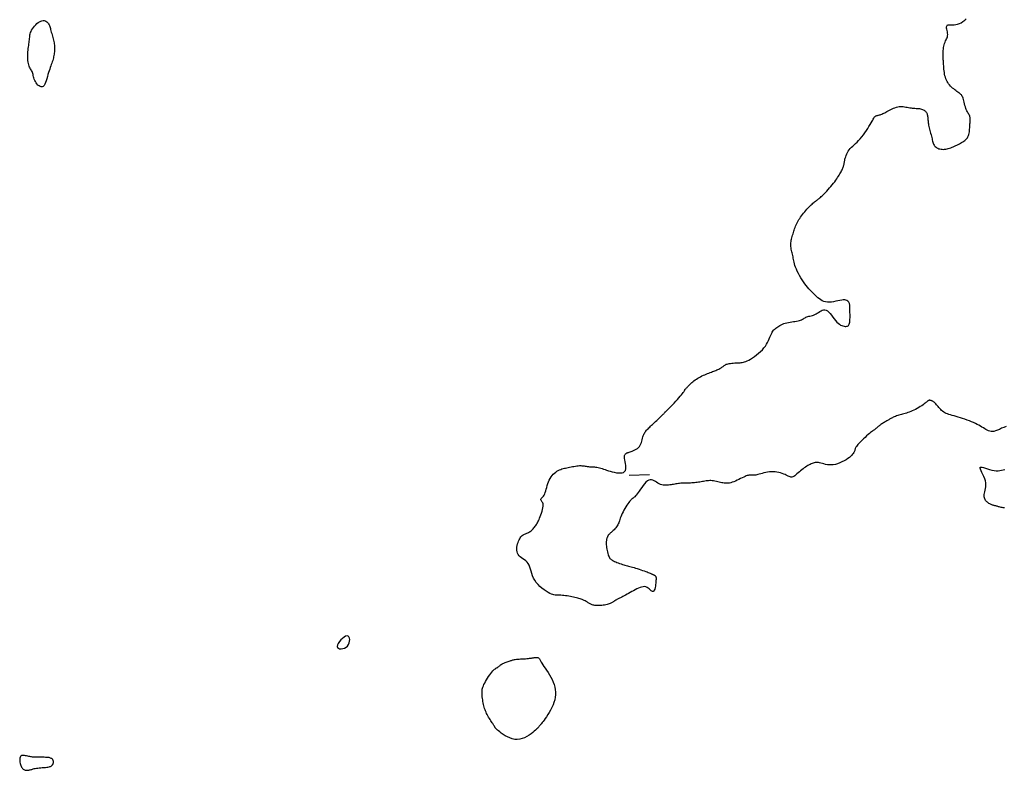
# Model space of a CAD drawing. Header units: millimetres. Extents: x 32690613 to 32693367, y 5343692 to 5344708.
# Tile 82 of 256: x 32692458 to 32692506, y 5343708 to 5343745. Entities that reach past the tile are written whole.
import ezdxf

# ---------------------------------------------------------------- set-up
doc = ezdxf.new("R2010")
doc.units = ezdxf.units.MM
doc.header["$LTSCALE"] = 20
doc.layers.add('02-DGM_HL_493.00', color=102, linetype='Continuous')
doc.layers.add('02-DGM_HL_493.50', color=112, linetype='Continuous')

msp = doc.modelspace()

# ---------------------------------------------------------------- linework, layer by layer
at = {"layer": '02-DGM_HL_493.00', "elevation": 493, "flags": 128}
for points in [[(32692506.51, 5343724.604), (32692506.399, 5343724.56), (32692506.291, 5343724.512), (32692506.187, 5343724.462), (32692506.089, 5343724.417), (32692505.998, 5343724.382), (32692505.916, 5343724.361), (32692505.841, 5343724.353), (32692505.772, 5343724.357), (32692505.707, 5343724.371), (32692505.645, 5343724.393), (32692505.584, 5343724.422), (32692505.523, 5343724.457), (32692505.46, 5343724.495), (32692505.395, 5343724.535), (32692505.325, 5343724.576), (32692505.252, 5343724.619), (32692505.174, 5343724.663), (32692505.092, 5343724.707), (32692505.005, 5343724.75), (32692504.912, 5343724.794), (32692504.813, 5343724.836), (32692504.709, 5343724.878), (32692504.6, 5343724.917), (32692504.488, 5343724.956), (32692504.375, 5343724.992), (32692504.264, 5343725.027), (32692504.155, 5343725.06), (32692504.05, 5343725.091), (32692503.951, 5343725.12), (32692503.86, 5343725.146), (32692503.777, 5343725.171), (32692503.7, 5343725.196), (32692503.628, 5343725.222), (32692503.563, 5343725.248), (32692503.502, 5343725.278), (32692503.445, 5343725.311), (32692503.392, 5343725.348), (32692503.342, 5343725.39), (32692503.295, 5343725.436), (32692503.25, 5343725.485), (32692503.208, 5343725.534), (32692503.168, 5343725.583), (32692503.13, 5343725.631), (32692503.094, 5343725.675), (32692503.061, 5343725.715), (32692503.029, 5343725.749), (32692502.999, 5343725.778), (32692502.97, 5343725.801), (32692502.943, 5343725.821), (32692502.918, 5343725.837), (32692502.893, 5343725.85), (32692502.87, 5343725.861), (32692502.848, 5343725.869), (32692502.826, 5343725.877), (32692502.806, 5343725.883), (32692502.786, 5343725.887), (32692502.768, 5343725.89), (32692502.75, 5343725.891), (32692502.733, 5343725.889), (32692502.716, 5343725.886), (32692502.701, 5343725.879), (32692502.685, 5343725.871), (32692502.669, 5343725.859), (32692502.652, 5343725.843), (32692502.63, 5343725.825), (32692502.605, 5343725.802), (32692502.573, 5343725.776), (32692502.534, 5343725.745), (32692502.487, 5343725.71), (32692502.43, 5343725.67), (32692502.365, 5343725.626), (32692502.294, 5343725.58), (32692502.217, 5343725.534), (32692502.138, 5343725.488), (32692502.057, 5343725.443), (32692501.977, 5343725.402), (32692501.899, 5343725.365), (32692501.824, 5343725.333), (32692501.752, 5343725.307), (32692501.683, 5343725.284), (32692501.616, 5343725.264), (32692501.551, 5343725.246), (32692501.488, 5343725.23), (32692501.425, 5343725.214), (32692501.363, 5343725.197), (32692501.301, 5343725.179), (32692501.24, 5343725.16), (32692501.18, 5343725.14), (32692501.122, 5343725.119), (32692501.066, 5343725.098), (32692501.014, 5343725.076), (32692500.964, 5343725.055), (32692500.919, 5343725.034), (32692500.878, 5343725.014), (32692500.841, 5343724.995), (32692500.807, 5343724.975), (32692500.774, 5343724.956), (32692500.742, 5343724.936), (32692500.71, 5343724.916), (32692500.677, 5343724.895), (32692500.642, 5343724.873), (32692500.604, 5343724.851), (32692500.563, 5343724.827), (32692500.522, 5343724.802), (32692500.479, 5343724.777), (32692500.436, 5343724.751), (32692500.394, 5343724.725), (32692500.354, 5343724.698), (32692500.316, 5343724.672), (32692500.281, 5343724.645), (32692500.249, 5343724.619), (32692500.219, 5343724.594), (32692500.191, 5343724.569), (32692500.164, 5343724.545), (32692500.139, 5343724.523), (32692500.114, 5343724.501), (32692500.09, 5343724.482), (32692500.066, 5343724.464), (32692500.04, 5343724.446), (32692500.012, 5343724.427), (32692499.98, 5343724.405), (32692499.943, 5343724.379), (32692499.901, 5343724.347), (32692499.851, 5343724.308), (32692499.793, 5343724.26), (32692499.726, 5343724.203), (32692499.652, 5343724.138), (32692499.575, 5343724.068), (32692499.496, 5343723.995), (32692499.419, 5343723.921), (32692499.346, 5343723.849), (32692499.28, 5343723.781), (32692499.225, 5343723.72), (32692499.181, 5343723.667), (32692499.148, 5343723.622), (32692499.124, 5343723.583), (32692499.106, 5343723.548), (32692499.094, 5343723.517), (32692499.085, 5343723.487), (32692499.078, 5343723.458), (32692499.069, 5343723.428), (32692499.059, 5343723.395), (32692499.044, 5343723.359), (32692499.025, 5343723.32), (32692498.999, 5343723.279), (32692498.965, 5343723.235), (32692498.922, 5343723.187), (32692498.869, 5343723.137), (32692498.805, 5343723.084), (32692498.728, 5343723.028), (32692498.64, 5343722.97), (32692498.544, 5343722.914), (32692498.442, 5343722.861), (32692498.335, 5343722.813), (32692498.227, 5343722.772), (32692498.119, 5343722.74), (32692498.013, 5343722.719), (32692497.912, 5343722.711), (32692497.815, 5343722.713), (32692497.723, 5343722.724), (32692497.637, 5343722.741), (32692497.555, 5343722.761), (32692497.479, 5343722.782), (32692497.408, 5343722.802), (32692497.342, 5343722.818), (32692497.281, 5343722.828), (32692497.225, 5343722.832), (32692497.173, 5343722.831), (32692497.123, 5343722.825), (32692497.074, 5343722.815), (32692497.026, 5343722.8), (32692496.977, 5343722.782), (32692496.927, 5343722.76), (32692496.875, 5343722.736), (32692496.82, 5343722.709), (32692496.764, 5343722.679), (32692496.706, 5343722.646), (32692496.647, 5343722.609), (32692496.587, 5343722.569), (32692496.526, 5343722.525), (32692496.466, 5343722.478), (32692496.405, 5343722.427), (32692496.345, 5343722.374), (32692496.286, 5343722.321), (32692496.229, 5343722.271), (32692496.173, 5343722.224), (32692496.119, 5343722.183), (32692496.068, 5343722.15), (32692496.021, 5343722.127), (32692495.976, 5343722.115), (32692495.933, 5343722.114), (32692495.891, 5343722.121), (32692495.848, 5343722.136), (32692495.803, 5343722.156), (32692495.755, 5343722.181), (32692495.701, 5343722.209), (32692495.641, 5343722.237), (32692495.574, 5343722.266), (32692495.499, 5343722.293), (32692495.419, 5343722.318), (32692495.335, 5343722.34), (32692495.246, 5343722.358), (32692495.155, 5343722.371), (32692495.062, 5343722.378), (32692494.968, 5343722.378), (32692494.875, 5343722.371), (32692494.783, 5343722.357), (32692494.693, 5343722.339), (32692494.606, 5343722.318), (32692494.523, 5343722.295), (32692494.445, 5343722.273), (32692494.372, 5343722.252), (32692494.307, 5343722.235), (32692494.248, 5343722.223), (32692494.197, 5343722.214), (32692494.151, 5343722.21), (32692494.111, 5343722.208), (32692494.074, 5343722.208), (32692494.041, 5343722.21), (32692494.011, 5343722.212), (32692493.982, 5343722.214), (32692493.954, 5343722.216), (32692493.926, 5343722.216), (32692493.896, 5343722.214), (32692493.863, 5343722.208), (32692493.825, 5343722.2), (32692493.783, 5343722.186), (32692493.734, 5343722.168), (32692493.676, 5343722.144), (32692493.611, 5343722.113), (32692493.538, 5343722.078), (32692493.459, 5343722.04), (32692493.377, 5343722), (32692493.293, 5343721.96), (32692493.208, 5343721.922), (32692493.126, 5343721.888), (32692493.046, 5343721.86), (32692492.972, 5343721.838), (32692492.902, 5343721.823), (32692492.836, 5343721.814), (32692492.772, 5343721.81), (32692492.71, 5343721.81), (32692492.648, 5343721.815), (32692492.587, 5343721.824), (32692492.525, 5343721.835), (32692492.461, 5343721.849), (32692492.395, 5343721.864), (32692492.329, 5343721.88), (32692492.263, 5343721.896), (32692492.196, 5343721.91), (32692492.13, 5343721.923), (32692492.064, 5343721.933), (32692492, 5343721.939), (32692491.938, 5343721.94), (32692491.876, 5343721.938), (32692491.816, 5343721.933), (32692491.756, 5343721.925), (32692491.697, 5343721.915), (32692491.637, 5343721.903), (32692491.577, 5343721.892), (32692491.515, 5343721.88), (32692491.453, 5343721.869), (32692491.389, 5343721.859), (32692491.323, 5343721.85), (32692491.257, 5343721.842), (32692491.19, 5343721.834), (32692491.123, 5343721.829), (32692491.055, 5343721.824), (32692490.987, 5343721.82), (32692490.919, 5343721.818), (32692490.851, 5343721.817), (32692490.783, 5343721.817), (32692490.716, 5343721.816), (32692490.65, 5343721.815), (32692490.584, 5343721.814), (32692490.52, 5343721.811), (32692490.457, 5343721.806), (32692490.395, 5343721.799), (32692490.335, 5343721.79), (32692490.275, 5343721.78), (32692490.216, 5343721.769), (32692490.156, 5343721.758), (32692490.096, 5343721.747), (32692490.035, 5343721.736), (32692489.973, 5343721.727), (32692489.909, 5343721.719), (32692489.845, 5343721.714), (32692489.779, 5343721.711), (32692489.713, 5343721.714), (32692489.646, 5343721.721), (32692489.58, 5343721.734), (32692489.515, 5343721.754), (32692489.45, 5343721.782), (32692489.387, 5343721.818), (32692489.325, 5343721.859), (32692489.263, 5343721.9), (32692489.201, 5343721.937), (32692489.139, 5343721.967), (32692489.075, 5343721.984), (32692489.01, 5343721.985), (32692488.943, 5343721.966), (32692488.873, 5343721.924), (32692488.803, 5343721.863), (32692488.732, 5343721.787), (32692488.662, 5343721.7), (32692488.594, 5343721.608), (32692488.529, 5343721.516), (32692488.469, 5343721.428), (32692488.415, 5343721.349), (32692488.366, 5343721.283), (32692488.324, 5343721.229), (32692488.288, 5343721.185), (32692488.256, 5343721.151), (32692488.227, 5343721.124), (32692488.202, 5343721.103), (32692488.179, 5343721.086), (32692488.159, 5343721.072), (32692488.139, 5343721.059), (32692488.119, 5343721.046), (32692488.098, 5343721.03), (32692488.076, 5343721.01), (32692488.052, 5343720.986), (32692488.024, 5343720.954), (32692487.992, 5343720.914), (32692487.955, 5343720.864), (32692487.913, 5343720.803), (32692487.867, 5343720.732), (32692487.818, 5343720.654), (32692487.768, 5343720.572), (32692487.719, 5343720.486), (32692487.673, 5343720.4), (32692487.63, 5343720.316), (32692487.593, 5343720.236), (32692487.562, 5343720.162), (32692487.537, 5343720.094), (32692487.517, 5343720.03), (32692487.498, 5343719.971), (32692487.481, 5343719.915), (32692487.462, 5343719.862), (32692487.442, 5343719.81), (32692487.417, 5343719.76), (32692487.387, 5343719.711), (32692487.353, 5343719.662), (32692487.316, 5343719.616), (32692487.276, 5343719.571), (32692487.236, 5343719.528), (32692487.197, 5343719.489), (32692487.159, 5343719.453), (32692487.124, 5343719.421), (32692487.093, 5343719.393), (32692487.066, 5343719.37), (32692487.042, 5343719.349), (32692487.022, 5343719.331), (32692487.004, 5343719.315), (32692486.988, 5343719.3), (32692486.974, 5343719.286), (32692486.961, 5343719.272), (32692486.95, 5343719.257), (32692486.939, 5343719.242), (32692486.929, 5343719.225), (32692486.92, 5343719.207), (32692486.912, 5343719.188), (32692486.903, 5343719.166), (32692486.895, 5343719.143), (32692486.886, 5343719.118), (32692486.878, 5343719.09), (32692486.869, 5343719.059), (32692486.862, 5343719.025), (32692486.856, 5343718.987), (32692486.851, 5343718.944), (32692486.848, 5343718.897), (32692486.848, 5343718.844), (32692486.851, 5343718.784), (32692486.857, 5343718.719), (32692486.866, 5343718.649), (32692486.878, 5343718.576), (32692486.892, 5343718.503), (32692486.909, 5343718.431), (32692486.926, 5343718.362), (32692486.945, 5343718.298), (32692486.965, 5343718.241), (32692486.985, 5343718.192), (32692487.007, 5343718.151), (32692487.03, 5343718.117), (32692487.056, 5343718.087), (32692487.086, 5343718.061), (32692487.121, 5343718.038), (32692487.16, 5343718.015), (32692487.206, 5343717.993), (32692487.258, 5343717.969), (32692487.316, 5343717.944), (32692487.377, 5343717.919), (32692487.443, 5343717.893), (32692487.509, 5343717.868), (32692487.577, 5343717.844), (32692487.643, 5343717.821), (32692487.708, 5343717.8), (32692487.77, 5343717.782), (32692487.83, 5343717.764), (32692487.889, 5343717.748), (32692487.948, 5343717.733), (32692488.009, 5343717.717), (32692488.073, 5343717.7), (32692488.141, 5343717.681), (32692488.214, 5343717.661), (32692488.293, 5343717.637), (32692488.376, 5343717.612), (32692488.461, 5343717.584), (32692488.547, 5343717.556), (32692488.632, 5343717.528), (32692488.713, 5343717.501), (32692488.788, 5343717.474), (32692488.856, 5343717.449), (32692488.915, 5343717.427), (32692488.965, 5343717.407), (32692489.008, 5343717.389), (32692489.044, 5343717.373), (32692489.074, 5343717.36), (32692489.099, 5343717.348), (32692489.12, 5343717.337), (32692489.137, 5343717.328), (32692489.153, 5343717.321), (32692489.166, 5343717.314), (32692489.178, 5343717.309), (32692489.189, 5343717.304), (32692489.198, 5343717.299), (32692489.207, 5343717.295), (32692489.215, 5343717.291), (32692489.223, 5343717.286), (32692489.231, 5343717.281), (32692489.239, 5343717.275), (32692489.247, 5343717.269), (32692489.255, 5343717.261), (32692489.262, 5343717.253), (32692489.269, 5343717.243), (32692489.276, 5343717.233), (32692489.282, 5343717.221), (32692489.288, 5343717.208), (32692489.292, 5343717.192), (32692489.296, 5343717.172), (32692489.298, 5343717.148), (32692489.299, 5343717.117), (32692489.298, 5343717.078), (32692489.295, 5343717.031), (32692489.291, 5343716.973), (32692489.285, 5343716.906), (32692489.276, 5343716.831), (32692489.265, 5343716.754), (32692489.251, 5343716.679), (32692489.234, 5343716.61), (32692489.213, 5343716.552), (32692489.19, 5343716.508), (32692489.162, 5343716.484), (32692489.131, 5343716.482), (32692489.096, 5343716.499), (32692489.056, 5343716.529), (32692489.013, 5343716.568), (32692488.965, 5343716.612), (32692488.913, 5343716.654), (32692488.857, 5343716.69), (32692488.796, 5343716.716), (32692488.73, 5343716.727), (32692488.661, 5343716.724), (32692488.588, 5343716.709), (32692488.512, 5343716.684), (32692488.434, 5343716.651), (32692488.354, 5343716.613), (32692488.273, 5343716.57), (32692488.192, 5343716.525), (32692488.11, 5343716.481), (32692488.029, 5343716.436), (32692487.95, 5343716.393), (32692487.874, 5343716.351), (32692487.8, 5343716.312), (32692487.731, 5343716.274), (32692487.666, 5343716.24), (32692487.608, 5343716.209), (32692487.555, 5343716.183), (32692487.508, 5343716.16), (32692487.467, 5343716.139), (32692487.431, 5343716.122), (32692487.399, 5343716.107), (32692487.371, 5343716.093), (32692487.347, 5343716.081), (32692487.325, 5343716.07), (32692487.306, 5343716.058), (32692487.288, 5343716.047), (32692487.271, 5343716.036), (32692487.254, 5343716.025), (32692487.236, 5343716.013), (32692487.217, 5343716), (32692487.196, 5343715.986), (32692487.172, 5343715.97), (32692487.144, 5343715.953), (32692487.113, 5343715.935), (32692487.077, 5343715.917), (32692487.037, 5343715.898), (32692486.992, 5343715.88), (32692486.942, 5343715.863), (32692486.888, 5343715.847), (32692486.829, 5343715.833), (32692486.764, 5343715.821), (32692486.696, 5343715.812), (32692486.626, 5343715.805), (32692486.555, 5343715.801), (32692486.485, 5343715.798), (32692486.417, 5343715.799), (32692486.354, 5343715.801), (32692486.296, 5343715.806), (32692486.245, 5343715.814), (32692486.2, 5343715.823), (32692486.16, 5343715.835), (32692486.124, 5343715.848), (32692486.091, 5343715.863), (32692486.059, 5343715.88), (32692486.028, 5343715.898), (32692485.997, 5343715.917), (32692485.964, 5343715.937), (32692485.929, 5343715.958), (32692485.893, 5343715.979), (32692485.854, 5343716.001), (32692485.813, 5343716.023), (32692485.769, 5343716.045), (32692485.723, 5343716.067), (32692485.673, 5343716.088), (32692485.621, 5343716.109), (32692485.565, 5343716.129), (32692485.507, 5343716.148), (32692485.445, 5343716.166), (32692485.38, 5343716.184), (32692485.312, 5343716.201), (32692485.24, 5343716.217), (32692485.165, 5343716.232), (32692485.087, 5343716.247), (32692485.007, 5343716.26), (32692484.926, 5343716.272), (32692484.846, 5343716.283), (32692484.767, 5343716.291), (32692484.692, 5343716.298), (32692484.62, 5343716.303), (32692484.555, 5343716.305), (32692484.495, 5343716.305), (32692484.44, 5343716.305), (32692484.387, 5343716.305), (32692484.334, 5343716.309), (32692484.279, 5343716.318), (32692484.218, 5343716.334), (32692484.151, 5343716.358), (32692484.075, 5343716.394), (32692483.987, 5343716.441), (32692483.892, 5343716.501), (32692483.791, 5343716.57), (32692483.689, 5343716.65), (32692483.589, 5343716.737), (32692483.495, 5343716.832), (32692483.408, 5343716.934), (32692483.334, 5343717.04), (32692483.275, 5343717.15), (32692483.227, 5343717.263), (32692483.189, 5343717.375), (32692483.156, 5343717.485), (32692483.124, 5343717.592), (32692483.092, 5343717.692), (32692483.055, 5343717.784), (32692483.01, 5343717.866), (32692482.955, 5343717.936), (32692482.892, 5343717.997), (32692482.824, 5343718.051), (32692482.754, 5343718.101), (32692482.685, 5343718.148), (32692482.621, 5343718.197), (32692482.564, 5343718.248), (32692482.518, 5343718.305), (32692482.485, 5343718.37), (32692482.464, 5343718.442), (32692482.453, 5343718.518), (32692482.453, 5343718.596), (32692482.46, 5343718.676), (32692482.473, 5343718.755), (32692482.492, 5343718.831), (32692482.514, 5343718.903), (32692482.538, 5343718.968), (32692482.565, 5343719.028), (32692482.593, 5343719.081), (32692482.623, 5343719.129), (32692482.655, 5343719.171), (32692482.688, 5343719.208), (32692482.722, 5343719.24), (32692482.758, 5343719.267), (32692482.795, 5343719.29), (32692482.833, 5343719.309), (32692482.872, 5343719.326), (32692482.912, 5343719.342), (32692482.952, 5343719.358), (32692482.992, 5343719.374), (32692483.032, 5343719.393), (32692483.071, 5343719.415), (32692483.111, 5343719.44), (32692483.149, 5343719.47), (32692483.187, 5343719.502), (32692483.223, 5343719.537), (32692483.259, 5343719.575), (32692483.293, 5343719.613), (32692483.325, 5343719.653), (32692483.356, 5343719.693), (32692483.385, 5343719.734), (32692483.412, 5343719.775), (32692483.438, 5343719.818), (32692483.464, 5343719.865), (32692483.49, 5343719.915), (32692483.517, 5343719.971), (32692483.544, 5343720.032), (32692483.573, 5343720.101), (32692483.603, 5343720.178), (32692483.634, 5343720.26), (32692483.664, 5343720.346), (32692483.691, 5343720.433), (32692483.715, 5343720.519), (32692483.733, 5343720.601), (32692483.743, 5343720.677), (32692483.746, 5343720.744), (32692483.739, 5343720.801), (32692483.724, 5343720.849), (32692483.705, 5343720.889), (32692483.684, 5343720.922), (32692483.663, 5343720.949), (32692483.645, 5343720.973), (32692483.632, 5343720.994), (32692483.628, 5343721.013), (32692483.634, 5343721.033), (32692483.649, 5343721.054), (32692483.671, 5343721.078), (32692483.698, 5343721.106), (32692483.729, 5343721.14), (32692483.761, 5343721.18), (32692483.793, 5343721.229), (32692483.824, 5343721.287), (32692483.851, 5343721.356), (32692483.876, 5343721.434), (32692483.899, 5343721.518), (32692483.922, 5343721.607), (32692483.947, 5343721.699), (32692483.975, 5343721.791), (32692484.006, 5343721.881), (32692484.043, 5343721.967), (32692484.086, 5343722.048), (32692484.134, 5343722.122), (32692484.188, 5343722.191), (32692484.244, 5343722.253), (32692484.304, 5343722.309), (32692484.365, 5343722.358), (32692484.427, 5343722.402), (32692484.488, 5343722.438), (32692484.549, 5343722.469), (32692484.609, 5343722.494), (32692484.669, 5343722.515), (32692484.729, 5343722.532), (32692484.79, 5343722.547), (32692484.852, 5343722.559), (32692484.915, 5343722.572), (32692484.981, 5343722.585), (32692485.049, 5343722.599), (32692485.119, 5343722.613), (32692485.19, 5343722.628), (32692485.261, 5343722.641), (32692485.332, 5343722.654), (32692485.401, 5343722.664), (32692485.469, 5343722.672), (32692485.533, 5343722.676), (32692485.593, 5343722.677), (32692485.651, 5343722.674), (32692485.706, 5343722.669), (32692485.76, 5343722.662), (32692485.813, 5343722.654), (32692485.865, 5343722.645), (32692485.918, 5343722.638), (32692485.972, 5343722.631), (32692486.028, 5343722.626), (32692486.086, 5343722.623), (32692486.145, 5343722.62), (32692486.205, 5343722.617), (32692486.266, 5343722.613), (32692486.328, 5343722.607), (32692486.391, 5343722.599), (32692486.454, 5343722.587), (32692486.517, 5343722.572), (32692486.581, 5343722.554), (32692486.648, 5343722.533), (32692486.717, 5343722.509), (32692486.791, 5343722.484), (32692486.869, 5343722.457), (32692486.953, 5343722.429), (32692487.045, 5343722.402), (32692487.143, 5343722.375), (32692487.245, 5343722.35), (32692487.349, 5343722.331), (32692487.449, 5343722.319), (32692487.544, 5343722.316), (32692487.628, 5343722.325), (32692487.7, 5343722.348), (32692487.754, 5343722.388), (32692487.79, 5343722.445), (32692487.808, 5343722.517), (32692487.813, 5343722.6), (32692487.808, 5343722.689), (32692487.796, 5343722.781), (32692487.781, 5343722.871), (32692487.766, 5343722.955), (32692487.754, 5343723.03), (32692487.748, 5343723.092), (32692487.748, 5343723.141), (32692487.754, 5343723.18), (32692487.763, 5343723.211), (32692487.775, 5343723.233), (32692487.789, 5343723.25), (32692487.804, 5343723.263), (32692487.82, 5343723.273), (32692487.835, 5343723.282), (32692487.85, 5343723.291), (32692487.867, 5343723.3), (32692487.887, 5343723.309), (32692487.911, 5343723.319), (32692487.94, 5343723.33), (32692487.976, 5343723.343), (32692488.019, 5343723.358), (32692488.07, 5343723.376), (32692488.128, 5343723.397), (32692488.19, 5343723.422), (32692488.254, 5343723.451), (32692488.318, 5343723.485), (32692488.379, 5343723.524), (32692488.435, 5343723.57), (32692488.484, 5343723.622), (32692488.525, 5343723.68), (32692488.557, 5343723.744), (32692488.583, 5343723.812), (32692488.604, 5343723.882), (32692488.622, 5343723.952), (32692488.639, 5343724.021), (32692488.655, 5343724.086), (32692488.672, 5343724.147), (32692488.692, 5343724.202), (32692488.715, 5343724.252), (32692488.74, 5343724.297), (32692488.769, 5343724.339), (32692488.799, 5343724.379), (32692488.833, 5343724.417), (32692488.868, 5343724.454), (32692488.906, 5343724.493), (32692488.946, 5343724.533), (32692488.989, 5343724.574), (32692489.033, 5343724.617), (32692489.079, 5343724.661), (32692489.127, 5343724.707), (32692489.176, 5343724.753), (32692489.226, 5343724.801), (32692489.277, 5343724.849), (32692489.329, 5343724.898), (32692489.381, 5343724.948), (32692489.432, 5343724.996), (32692489.482, 5343725.043), (32692489.528, 5343725.088), (32692489.572, 5343725.13), (32692489.611, 5343725.169), (32692489.645, 5343725.203), (32692489.673, 5343725.232), (32692489.696, 5343725.256), (32692489.715, 5343725.276), (32692489.73, 5343725.293), (32692489.742, 5343725.307), (32692489.752, 5343725.318), (32692489.761, 5343725.328), (32692489.769, 5343725.337), (32692489.778, 5343725.345), (32692489.789, 5343725.354), (32692489.804, 5343725.366), (32692489.822, 5343725.383), (32692489.847, 5343725.406), (32692489.88, 5343725.438), (32692489.921, 5343725.479), (32692489.973, 5343725.532), (32692490.036, 5343725.598), (32692490.108, 5343725.674), (32692490.185, 5343725.757), (32692490.265, 5343725.844), (32692490.345, 5343725.931), (32692490.421, 5343726.016), (32692490.49, 5343726.095), (32692490.549, 5343726.164), (32692490.596, 5343726.222), (32692490.631, 5343726.269), (32692490.658, 5343726.306), (32692490.677, 5343726.336), (32692490.69, 5343726.359), (32692490.699, 5343726.377), (32692490.706, 5343726.392), (32692490.713, 5343726.406), (32692490.721, 5343726.418), (32692490.731, 5343726.431), (32692490.743, 5343726.446), (32692490.758, 5343726.461), (32692490.776, 5343726.48), (32692490.797, 5343726.501), (32692490.822, 5343726.526), (32692490.85, 5343726.555), (32692490.883, 5343726.59), (32692490.92, 5343726.628), (32692490.961, 5343726.669), (32692491.006, 5343726.713), (32692491.055, 5343726.759), (32692491.107, 5343726.805), (32692491.163, 5343726.85), (32692491.222, 5343726.895), (32692491.285, 5343726.937), (32692491.35, 5343726.977), (32692491.417, 5343727.016), (32692491.485, 5343727.052), (32692491.555, 5343727.086), (32692491.624, 5343727.119), (32692491.693, 5343727.149), (32692491.762, 5343727.178), (32692491.829, 5343727.205), (32692491.894, 5343727.23), (32692491.958, 5343727.254), (32692492.019, 5343727.276), (32692492.079, 5343727.299), (32692492.136, 5343727.32), (32692492.191, 5343727.341), (32692492.244, 5343727.363), (32692492.294, 5343727.384), (32692492.341, 5343727.406), (32692492.386, 5343727.428), (32692492.428, 5343727.45), (32692492.468, 5343727.472), (32692492.505, 5343727.494), (32692492.539, 5343727.516), (32692492.571, 5343727.538), (32692492.6, 5343727.56), (32692492.628, 5343727.582), (32692492.656, 5343727.603), (32692492.685, 5343727.623), (32692492.717, 5343727.641), (32692492.753, 5343727.659), (32692492.795, 5343727.674), (32692492.843, 5343727.688), (32692492.898, 5343727.699), (32692492.96, 5343727.708), (32692493.026, 5343727.716), (32692493.095, 5343727.722), (32692493.166, 5343727.727), (32692493.236, 5343727.731), (32692493.304, 5343727.734), (32692493.369, 5343727.736), (32692493.429, 5343727.739), (32692493.486, 5343727.742), (32692493.541, 5343727.749), (32692493.597, 5343727.759), (32692493.656, 5343727.774), (32692493.718, 5343727.797), (32692493.787, 5343727.827), (32692493.864, 5343727.867), (32692493.95, 5343727.917), (32692494.044, 5343727.976), (32692494.142, 5343728.044), (32692494.242, 5343728.119), (32692494.341, 5343728.2), (32692494.436, 5343728.286), (32692494.525, 5343728.375), (32692494.605, 5343728.466), (32692494.674, 5343728.557), (32692494.733, 5343728.649), (32692494.783, 5343728.739), (32692494.826, 5343728.827), (32692494.863, 5343728.911), (32692494.896, 5343728.991), (32692494.926, 5343729.065), (32692494.955, 5343729.132), (32692494.984, 5343729.192), (32692495.013, 5343729.246), (32692495.044, 5343729.293), (32692495.077, 5343729.335), (32692495.112, 5343729.374), (32692495.149, 5343729.41), (32692495.189, 5343729.444), (32692495.233, 5343729.477), (32692495.281, 5343729.51), (32692495.332, 5343729.543), (32692495.388, 5343729.575), (32692495.447, 5343729.605), (32692495.51, 5343729.634), (32692495.578, 5343729.66), (32692495.649, 5343729.684), (32692495.724, 5343729.705), (32692495.804, 5343729.722), (32692495.886, 5343729.736), (32692495.968, 5343729.748), (32692496.051, 5343729.759), (32692496.131, 5343729.77), (32692496.208, 5343729.782), (32692496.28, 5343729.796), (32692496.346, 5343729.812), (32692496.404, 5343729.832), (32692496.456, 5343729.854), (32692496.502, 5343729.878), (32692496.545, 5343729.903), (32692496.587, 5343729.928), (32692496.628, 5343729.952), (32692496.67, 5343729.974), (32692496.714, 5343729.993), (32692496.762, 5343730.009), (32692496.814, 5343730.023), (32692496.868, 5343730.035), (32692496.926, 5343730.049), (32692496.984, 5343730.064), (32692497.045, 5343730.083), (32692497.106, 5343730.106), (32692497.167, 5343730.136), (32692497.228, 5343730.173), (32692497.289, 5343730.214), (32692497.35, 5343730.255), (32692497.411, 5343730.292), (32692497.473, 5343730.321), (32692497.534, 5343730.338), (32692497.597, 5343730.34), (32692497.66, 5343730.322), (32692497.724, 5343730.283), (32692497.789, 5343730.224), (32692497.855, 5343730.151), (32692497.92, 5343730.069), (32692497.986, 5343729.982), (32692498.052, 5343729.895), (32692498.118, 5343729.812), (32692498.183, 5343729.738), (32692498.248, 5343729.677), (32692498.312, 5343729.628), (32692498.374, 5343729.591), (32692498.433, 5343729.563), (32692498.49, 5343729.544), (32692498.543, 5343729.532), (32692498.592, 5343729.527), (32692498.636, 5343729.526), (32692498.675, 5343729.53), (32692498.709, 5343729.538), (32692498.739, 5343729.552), (32692498.763, 5343729.572), (32692498.784, 5343729.6), (32692498.8, 5343729.636), (32692498.813, 5343729.68), (32692498.823, 5343729.735), (32692498.83, 5343729.801), (32692498.834, 5343729.874), (32692498.836, 5343729.953), (32692498.836, 5343730.036), (32692498.836, 5343730.118), (32692498.835, 5343730.198), (32692498.833, 5343730.273), (32692498.833, 5343730.34), (32692498.833, 5343730.398), (32692498.833, 5343730.447), (32692498.833, 5343730.488), (32692498.832, 5343730.524), (32692498.83, 5343730.557), (32692498.826, 5343730.586), (32692498.819, 5343730.615), (32692498.81, 5343730.645), (32692498.796, 5343730.677), (32692498.777, 5343730.71), (32692498.753, 5343730.741), (32692498.722, 5343730.77), (32692498.683, 5343730.795), (32692498.635, 5343730.814), (32692498.577, 5343730.826), (32692498.508, 5343730.828), (32692498.427, 5343730.82), (32692498.337, 5343730.804), (32692498.239, 5343730.784), (32692498.137, 5343730.761), (32692498.032, 5343730.74), (32692497.928, 5343730.723), (32692497.826, 5343730.714), (32692497.728, 5343730.714), (32692497.638, 5343730.727), (32692497.553, 5343730.752), (32692497.475, 5343730.787), (32692497.401, 5343730.83), (32692497.33, 5343730.88), (32692497.262, 5343730.934), (32692497.196, 5343730.992), (32692497.131, 5343731.052), (32692497.066, 5343731.112), (32692497.001, 5343731.174), (32692496.936, 5343731.237), (32692496.871, 5343731.303), (32692496.806, 5343731.373), (32692496.741, 5343731.447), (32692496.675, 5343731.528), (32692496.609, 5343731.616), (32692496.543, 5343731.71), (32692496.477, 5343731.811), (32692496.414, 5343731.916), (32692496.353, 5343732.023), (32692496.296, 5343732.13), (32692496.245, 5343732.235), (32692496.199, 5343732.336), (32692496.16, 5343732.432), (32692496.129, 5343732.521), (32692496.105, 5343732.603), (32692496.086, 5343732.68), (32692496.071, 5343732.752), (32692496.059, 5343732.82), (32692496.048, 5343732.885), (32692496.038, 5343732.948), (32692496.026, 5343733.011), (32692496.012, 5343733.073), (32692495.997, 5343733.135), (32692495.98, 5343733.196), (32692495.964, 5343733.258), (32692495.95, 5343733.32), (32692495.937, 5343733.382), (32692495.928, 5343733.445), (32692495.923, 5343733.507), (32692495.923, 5343733.569), (32692495.928, 5343733.632), (32692495.937, 5343733.695), (32692495.948, 5343733.758), (32692495.963, 5343733.821), (32692495.979, 5343733.884), (32692495.997, 5343733.948), (32692496.015, 5343734.011), (32692496.033, 5343734.074), (32692496.052, 5343734.137), (32692496.072, 5343734.201), (32692496.092, 5343734.264), (32692496.114, 5343734.327), (32692496.137, 5343734.391), (32692496.162, 5343734.454), (32692496.19, 5343734.518), (32692496.22, 5343734.582), (32692496.252, 5343734.646), (32692496.288, 5343734.71), (32692496.326, 5343734.774), (32692496.366, 5343734.838), (32692496.409, 5343734.902), (32692496.455, 5343734.966), (32692496.503, 5343735.031), (32692496.554, 5343735.095), (32692496.607, 5343735.159), (32692496.661, 5343735.222), (32692496.715, 5343735.283), (32692496.769, 5343735.342), (32692496.823, 5343735.397), (32692496.875, 5343735.45), (32692496.924, 5343735.498), (32692496.971, 5343735.541), (32692497.015, 5343735.58), (32692497.057, 5343735.615), (32692497.096, 5343735.647), (32692497.132, 5343735.675), (32692497.167, 5343735.702), (32692497.2, 5343735.726), (32692497.231, 5343735.749), (32692497.261, 5343735.77), (32692497.291, 5343735.792), (32692497.321, 5343735.815), (32692497.352, 5343735.841), (32692497.386, 5343735.87), (32692497.425, 5343735.905), (32692497.468, 5343735.945), (32692497.516, 5343735.993), (32692497.572, 5343736.049), (32692497.633, 5343736.113), (32692497.698, 5343736.182), (32692497.765, 5343736.255), (32692497.833, 5343736.332), (32692497.9, 5343736.409), (32692497.966, 5343736.487), (32692498.028, 5343736.564), (32692498.085, 5343736.638), (32692498.137, 5343736.709), (32692498.185, 5343736.777), (32692498.229, 5343736.843), (32692498.269, 5343736.905), (32692498.305, 5343736.965), (32692498.339, 5343737.023), (32692498.369, 5343737.077), (32692498.397, 5343737.129), (32692498.423, 5343737.178), (32692498.446, 5343737.225), (32692498.466, 5343737.269), (32692498.484, 5343737.31), (32692498.499, 5343737.348), (32692498.512, 5343737.384), (32692498.523, 5343737.417), (32692498.531, 5343737.447), (32692498.537, 5343737.476), (32692498.542, 5343737.505), (32692498.547, 5343737.535), (32692498.552, 5343737.567), (32692498.558, 5343737.603), (32692498.565, 5343737.644), (32692498.575, 5343737.69), (32692498.587, 5343737.743), (32692498.603, 5343737.803), (32692498.623, 5343737.867), (32692498.648, 5343737.934), (32692498.677, 5343738.002), (32692498.711, 5343738.072), (32692498.751, 5343738.14), (32692498.798, 5343738.206), (32692498.851, 5343738.269), (32692498.909, 5343738.33), (32692498.973, 5343738.391), (32692499.041, 5343738.453), (32692499.112, 5343738.518), (32692499.186, 5343738.588), (32692499.262, 5343738.664), (32692499.339, 5343738.748), (32692499.417, 5343738.842), (32692499.493, 5343738.942), (32692499.568, 5343739.047), (32692499.64, 5343739.153), (32692499.707, 5343739.258), (32692499.77, 5343739.359), (32692499.827, 5343739.452), (32692499.876, 5343739.536), (32692499.918, 5343739.608), (32692499.953, 5343739.669), (32692499.982, 5343739.72), (32692500.006, 5343739.761), (32692500.028, 5343739.795), (32692500.047, 5343739.822), (32692500.066, 5343739.843), (32692500.086, 5343739.859), (32692500.107, 5343739.873), (32692500.13, 5343739.883), (32692500.156, 5343739.892), (32692500.183, 5343739.899), (32692500.213, 5343739.907), (32692500.245, 5343739.915), (32692500.279, 5343739.924), (32692500.317, 5343739.935), (32692500.356, 5343739.949), (32692500.399, 5343739.966), (32692500.444, 5343739.986), (32692500.492, 5343740.008), (32692500.543, 5343740.032), (32692500.597, 5343740.059), (32692500.654, 5343740.088), (32692500.713, 5343740.119), (32692500.776, 5343740.152), (32692500.841, 5343740.186), (32692500.909, 5343740.22), (32692500.977, 5343740.252), (32692501.047, 5343740.28), (32692501.117, 5343740.305), (32692501.186, 5343740.324), (32692501.255, 5343740.337), (32692501.323, 5343740.342), (32692501.39, 5343740.341), (32692501.456, 5343740.335), (32692501.521, 5343740.324), (32692501.585, 5343740.312), (32692501.648, 5343740.298), (32692501.712, 5343740.285), (32692501.775, 5343740.274), (32692501.838, 5343740.265), (32692501.9, 5343740.259), (32692501.962, 5343740.255), (32692502.022, 5343740.251), (32692502.082, 5343740.247), (32692502.14, 5343740.244), (32692502.195, 5343740.238), (32692502.249, 5343740.231), (32692502.3, 5343740.222), (32692502.349, 5343740.209), (32692502.394, 5343740.194), (32692502.436, 5343740.176), (32692502.475, 5343740.155), (32692502.51, 5343740.132), (32692502.541, 5343740.106), (32692502.568, 5343740.077), (32692502.59, 5343740.045), (32692502.609, 5343740.011), (32692502.624, 5343739.975), (32692502.636, 5343739.936), (32692502.645, 5343739.896), (32692502.653, 5343739.854), (32692502.659, 5343739.812), (32692502.663, 5343739.768), (32692502.667, 5343739.723), (32692502.671, 5343739.678), (32692502.675, 5343739.631), (32692502.68, 5343739.582), (32692502.686, 5343739.531), (32692502.693, 5343739.477), (32692502.703, 5343739.42), (32692502.715, 5343739.36), (32692502.729, 5343739.296), (32692502.746, 5343739.229), (32692502.764, 5343739.161), (32692502.783, 5343739.091), (32692502.802, 5343739.02), (32692502.821, 5343738.951), (32692502.839, 5343738.882), (32692502.856, 5343738.816), (32692502.871, 5343738.753), (32692502.884, 5343738.694), (32692502.897, 5343738.637), (32692502.911, 5343738.584), (32692502.927, 5343738.534), (32692502.946, 5343738.488), (32692502.968, 5343738.444), (32692502.995, 5343738.405), (32692503.028, 5343738.369), (32692503.066, 5343738.336), (32692503.108, 5343738.308), (32692503.155, 5343738.283), (32692503.205, 5343738.263), (32692503.258, 5343738.248), (32692503.313, 5343738.237), (32692503.37, 5343738.232), (32692503.428, 5343738.231), (32692503.487, 5343738.236), (32692503.546, 5343738.244), (32692503.607, 5343738.257), (32692503.668, 5343738.273), (32692503.729, 5343738.291), (32692503.79, 5343738.312), (32692503.852, 5343738.335), (32692503.914, 5343738.359), (32692503.975, 5343738.385), (32692504.036, 5343738.412), (32692504.096, 5343738.44), (32692504.155, 5343738.47), (32692504.214, 5343738.5), (32692504.271, 5343738.532), (32692504.327, 5343738.565), (32692504.381, 5343738.599), (32692504.433, 5343738.635), (32692504.482, 5343738.672), (32692504.527, 5343738.712), (32692504.569, 5343738.755), (32692504.606, 5343738.801), (32692504.638, 5343738.851), (32692504.664, 5343738.905), (32692504.684, 5343738.963), (32692504.698, 5343739.025), (32692504.708, 5343739.09), (32692504.714, 5343739.157), (32692504.719, 5343739.224), (32692504.721, 5343739.292), (32692504.724, 5343739.358), (32692504.727, 5343739.422), (32692504.731, 5343739.483), (32692504.737, 5343739.541), (32692504.742, 5343739.596), (32692504.746, 5343739.649), (32692504.749, 5343739.698), (32692504.748, 5343739.745), (32692504.744, 5343739.789), (32692504.736, 5343739.831), (32692504.723, 5343739.87), (32692504.705, 5343739.908), (32692504.683, 5343739.946), (32692504.659, 5343739.985), (32692504.633, 5343740.027), (32692504.606, 5343740.073), (32692504.58, 5343740.124), (32692504.554, 5343740.182), (32692504.53, 5343740.247), (32692504.508, 5343740.318), (32692504.488, 5343740.393), (32692504.468, 5343740.469), (32692504.449, 5343740.544), (32692504.431, 5343740.616), (32692504.413, 5343740.682), (32692504.395, 5343740.742), (32692504.377, 5343740.793), (32692504.359, 5343740.835), (32692504.338, 5343740.872), (32692504.315, 5343740.903), (32692504.29, 5343740.932), (32692504.26, 5343740.959), (32692504.227, 5343740.986), (32692504.188, 5343741.014), (32692504.144, 5343741.045), (32692504.096, 5343741.079), (32692504.044, 5343741.117), (32692503.99, 5343741.157), (32692503.935, 5343741.199), (32692503.88, 5343741.245), (32692503.827, 5343741.293), (32692503.776, 5343741.343), (32692503.729, 5343741.396), (32692503.686, 5343741.452), (32692503.647, 5343741.51), (32692503.611, 5343741.571), (32692503.579, 5343741.636), (32692503.551, 5343741.704), (32692503.527, 5343741.776), (32692503.506, 5343741.851), (32692503.489, 5343741.93), (32692503.476, 5343742.012), (32692503.465, 5343742.095), (32692503.456, 5343742.177), (32692503.45, 5343742.258), (32692503.444, 5343742.335), (32692503.44, 5343742.408), (32692503.436, 5343742.474), (32692503.431, 5343742.533), (32692503.427, 5343742.585), (32692503.423, 5343742.634), (32692503.42, 5343742.681), (32692503.417, 5343742.727), (32692503.415, 5343742.774), (32692503.414, 5343742.825), (32692503.414, 5343742.882), (32692503.416, 5343742.944), (32692503.419, 5343743.012), (32692503.424, 5343743.084), (32692503.431, 5343743.158), (32692503.441, 5343743.233), (32692503.454, 5343743.306), (32692503.47, 5343743.377), (32692503.489, 5343743.443), (32692503.512, 5343743.504), (32692503.537, 5343743.56), (32692503.562, 5343743.612), (32692503.587, 5343743.663), (32692503.608, 5343743.714), (32692503.626, 5343743.765), (32692503.637, 5343743.819), (32692503.641, 5343743.877), (32692503.637, 5343743.94), (32692503.626, 5343744.006), (32692503.613, 5343744.072), (32692503.6, 5343744.136), (32692503.589, 5343744.196), (32692503.585, 5343744.25), (32692503.59, 5343744.294), (32692503.607, 5343744.326), (32692503.638, 5343744.346), (32692503.683, 5343744.355), (32692503.739, 5343744.357), (32692503.805, 5343744.355), (32692503.879, 5343744.353), (32692503.959, 5343744.354), (32692504.043, 5343744.362), (32692504.13, 5343744.38), (32692504.218, 5343744.411), (32692504.306, 5343744.455), (32692504.392, 5343744.51), (32692504.475, 5343744.576), (32692504.555, 5343744.651)], [(32692506.435, 5343720.596), (32692506.375, 5343720.603), (32692506.32, 5343720.612), (32692506.269, 5343720.622), (32692506.222, 5343720.633), (32692506.179, 5343720.645), (32692506.14, 5343720.656), (32692506.104, 5343720.667), (32692506.071, 5343720.677), (32692506.041, 5343720.685), (32692506.012, 5343720.693), (32692505.985, 5343720.7), (32692505.959, 5343720.706), (32692505.932, 5343720.713), (32692505.905, 5343720.721), (32692505.877, 5343720.73), (32692505.846, 5343720.74), (32692505.813, 5343720.752), (32692505.778, 5343720.767), (32692505.742, 5343720.783), (32692505.705, 5343720.802), (32692505.667, 5343720.823), (32692505.631, 5343720.847), (32692505.595, 5343720.873), (32692505.562, 5343720.901), (32692505.531, 5343720.933), (32692505.503, 5343720.967), (32692505.479, 5343721.005), (32692505.459, 5343721.047), (32692505.444, 5343721.093), (32692505.435, 5343721.143), (32692505.432, 5343721.198), (32692505.437, 5343721.258), (32692505.448, 5343721.323), (32692505.464, 5343721.394), (32692505.482, 5343721.471), (32692505.498, 5343721.552), (32692505.511, 5343721.639), (32692505.516, 5343721.73), (32692505.511, 5343721.826), (32692505.494, 5343721.927), (32692505.462, 5343722.032), (32692505.42, 5343722.138), (32692505.372, 5343722.242), (32692505.325, 5343722.339), (32692505.283, 5343722.427), (32692505.253, 5343722.501), (32692505.238, 5343722.559), (32692505.245, 5343722.596), (32692505.278, 5343722.61), (32692505.334, 5343722.606), (32692505.408, 5343722.586), (32692505.497, 5343722.557), (32692505.597, 5343722.522), (32692505.703, 5343722.487), (32692505.812, 5343722.456), (32692505.919, 5343722.433), (32692506.021, 5343722.423), (32692506.117, 5343722.423), (32692506.208, 5343722.433), (32692506.294, 5343722.449), (32692506.374, 5343722.47), (32692506.448, 5343722.493)], [(32692488.97, 5343722.227), (32692487.97, 5343722.188)]]:
    msp.add_lwpolyline(points, dxfattribs=at)
for points in [[(32692459.543, 5343744.057), (32692459.56, 5343743.995), (32692459.579, 5343743.931), (32692459.599, 5343743.864), (32692459.618, 5343743.797), (32692459.638, 5343743.729), (32692459.656, 5343743.662), (32692459.672, 5343743.597), (32692459.687, 5343743.533), (32692459.699, 5343743.473), (32692459.708, 5343743.414), (32692459.714, 5343743.358), (32692459.719, 5343743.303), (32692459.721, 5343743.249), (32692459.721, 5343743.194), (32692459.72, 5343743.14), (32692459.716, 5343743.084), (32692459.712, 5343743.027), (32692459.705, 5343742.968), (32692459.697, 5343742.908), (32692459.687, 5343742.847), (32692459.675, 5343742.785), (32692459.661, 5343742.723), (32692459.645, 5343742.66), (32692459.627, 5343742.597), (32692459.606, 5343742.533), (32692459.584, 5343742.469), (32692459.56, 5343742.402), (32692459.534, 5343742.333), (32692459.508, 5343742.259), (32692459.48, 5343742.181), (32692459.453, 5343742.096), (32692459.425, 5343742.005), (32692459.397, 5343741.907), (32692459.37, 5343741.805), (32692459.341, 5343741.703), (32692459.31, 5343741.605), (32692459.278, 5343741.514), (32692459.242, 5343741.435), (32692459.203, 5343741.372), (32692459.16, 5343741.328), (32692459.112, 5343741.306), (32692459.061, 5343741.304), (32692459.008, 5343741.32), (32692458.955, 5343741.351), (32692458.904, 5343741.393), (32692458.856, 5343741.445), (32692458.812, 5343741.502), (32692458.775, 5343741.563), (32692458.745, 5343741.624), (32692458.721, 5343741.685), (32692458.703, 5343741.745), (32692458.687, 5343741.804), (32692458.674, 5343741.861), (32692458.662, 5343741.916), (32692458.648, 5343741.968), (32692458.632, 5343742.016), (32692458.613, 5343742.06), (32692458.591, 5343742.102), (32692458.567, 5343742.143), (32692458.542, 5343742.184), (32692458.517, 5343742.228), (32692458.493, 5343742.274), (32692458.471, 5343742.326), (32692458.451, 5343742.384), (32692458.435, 5343742.45), (32692458.422, 5343742.522), (32692458.412, 5343742.6), (32692458.406, 5343742.681), (32692458.403, 5343742.766), (32692458.402, 5343742.852), (32692458.405, 5343742.939), (32692458.409, 5343743.025), (32692458.417, 5343743.108), (32692458.426, 5343743.189), (32692458.436, 5343743.268), (32692458.447, 5343743.344), (32692458.458, 5343743.417), (32692458.469, 5343743.488), (32692458.478, 5343743.555), (32692458.486, 5343743.62), (32692458.492, 5343743.681), (32692458.497, 5343743.74), (32692458.503, 5343743.797), (32692458.511, 5343743.854), (32692458.523, 5343743.911), (32692458.539, 5343743.969), (32692458.562, 5343744.029), (32692458.593, 5343744.091), (32692458.632, 5343744.156), (32692458.679, 5343744.223), (32692458.733, 5343744.289), (32692458.791, 5343744.352), (32692458.852, 5343744.411), (32692458.914, 5343744.463), (32692458.977, 5343744.506), (32692459.038, 5343744.538), (32692459.097, 5343744.557), (32692459.152, 5343744.565), (32692459.204, 5343744.563), (32692459.252, 5343744.551), (32692459.296, 5343744.531), (32692459.335, 5343744.505), (32692459.371, 5343744.474), (32692459.401, 5343744.439), (32692459.427, 5343744.402), (32692459.449, 5343744.361), (32692459.468, 5343744.318), (32692459.484, 5343744.272), (32692459.499, 5343744.223), (32692459.513, 5343744.171), (32692459.528, 5343744.116)], [(32692474.12, 5343713.807), (32692474.172, 5343713.879), (32692474.208, 5343713.959), (32692474.228, 5343714.043), (32692474.233, 5343714.125), (32692474.222, 5343714.197), (32692474.197, 5343714.256), (32692474.156, 5343714.294), (32692474.101, 5343714.307), (32692474.032, 5343714.29), (32692473.955, 5343714.247), (32692473.874, 5343714.184), (32692473.796, 5343714.107), (32692473.726, 5343714.024), (32692473.67, 5343713.938), (32692473.633, 5343713.858), (32692473.621, 5343713.788), (32692473.637, 5343713.734), (32692473.679, 5343713.696), (32692473.739, 5343713.675), (32692473.813, 5343713.67), (32692473.894, 5343713.681), (32692473.976, 5343713.708), (32692474.053, 5343713.75)], [(32692482.43, 5343713.154), (32692482.493, 5343713.16), (32692482.564, 5343713.165), (32692482.64, 5343713.171), (32692482.72, 5343713.176), (32692482.8, 5343713.181), (32692482.878, 5343713.185), (32692482.951, 5343713.191), (32692483.018, 5343713.196), (32692483.076, 5343713.202), (32692483.125, 5343713.208), (32692483.168, 5343713.214), (32692483.205, 5343713.22), (32692483.238, 5343713.226), (32692483.268, 5343713.232), (32692483.297, 5343713.237), (32692483.324, 5343713.241), (32692483.353, 5343713.245), (32692483.381, 5343713.248), (32692483.41, 5343713.249), (32692483.438, 5343713.248), (32692483.464, 5343713.244), (32692483.489, 5343713.238), (32692483.512, 5343713.229), (32692483.532, 5343713.216), (32692483.549, 5343713.199), (32692483.564, 5343713.177), (32692483.581, 5343713.149), (32692483.599, 5343713.114), (32692483.621, 5343713.072), (32692483.649, 5343713.021), (32692483.684, 5343712.961), (32692483.729, 5343712.89), (32692483.784, 5343712.808), (32692483.847, 5343712.717), (32692483.916, 5343712.617), (32692483.987, 5343712.509), (32692484.059, 5343712.396), (32692484.127, 5343712.278), (32692484.19, 5343712.157), (32692484.245, 5343712.035), (32692484.289, 5343711.911), (32692484.321, 5343711.787), (32692484.343, 5343711.663), (32692484.353, 5343711.538), (32692484.351, 5343711.413), (32692484.339, 5343711.288), (32692484.314, 5343711.162), (32692484.278, 5343711.035), (32692484.231, 5343710.908), (32692484.174, 5343710.783), (32692484.111, 5343710.661), (32692484.044, 5343710.544), (32692483.976, 5343710.434), (32692483.909, 5343710.332), (32692483.846, 5343710.241), (32692483.79, 5343710.162), (32692483.742, 5343710.097), (32692483.702, 5343710.044), (32692483.668, 5343710.002), (32692483.641, 5343709.968), (32692483.619, 5343709.941), (32692483.599, 5343709.918), (32692483.583, 5343709.899), (32692483.568, 5343709.88), (32692483.553, 5343709.861), (32692483.536, 5343709.841), (32692483.516, 5343709.817), (32692483.492, 5343709.789), (32692483.461, 5343709.757), (32692483.421, 5343709.718), (32692483.372, 5343709.673), (32692483.31, 5343709.62), (32692483.236, 5343709.558), (32692483.15, 5343709.491), (32692483.054, 5343709.423), (32692482.949, 5343709.358), (32692482.837, 5343709.3), (32692482.719, 5343709.253), (32692482.597, 5343709.221), (32692482.473, 5343709.207), (32692482.348, 5343709.215), (32692482.224, 5343709.243), (32692482.103, 5343709.285), (32692481.987, 5343709.338), (32692481.877, 5343709.398), (32692481.777, 5343709.462), (32692481.687, 5343709.524), (32692481.61, 5343709.583), (32692481.548, 5343709.633), (32692481.498, 5343709.676), (32692481.459, 5343709.712), (32692481.43, 5343709.742), (32692481.408, 5343709.768), (32692481.392, 5343709.789), (32692481.381, 5343709.807), (32692481.372, 5343709.824), (32692481.364, 5343709.838), (32692481.355, 5343709.853), (32692481.346, 5343709.868), (32692481.336, 5343709.886), (32692481.324, 5343709.905), (32692481.309, 5343709.929), (32692481.29, 5343709.958), (32692481.267, 5343709.993), (32692481.24, 5343710.034), (32692481.209, 5343710.081), (32692481.174, 5343710.133), (32692481.138, 5343710.189), (32692481.101, 5343710.248), (32692481.065, 5343710.309), (32692481.029, 5343710.371), (32692480.995, 5343710.432), (32692480.965, 5343710.493), (32692480.937, 5343710.553), (32692480.912, 5343710.614), (32692480.889, 5343710.674), (32692480.869, 5343710.736), (32692480.85, 5343710.8), (32692480.832, 5343710.866), (32692480.816, 5343710.934), (32692480.801, 5343711.006), (32692480.787, 5343711.079), (32692480.775, 5343711.154), (32692480.764, 5343711.229), (32692480.755, 5343711.303), (32692480.749, 5343711.375), (32692480.744, 5343711.444), (32692480.742, 5343711.509), (32692480.743, 5343711.569), (32692480.747, 5343711.626), (32692480.755, 5343711.68), (32692480.767, 5343711.735), (32692480.784, 5343711.79), (32692480.807, 5343711.849), (32692480.836, 5343711.912), (32692480.871, 5343711.981), (32692480.914, 5343712.056), (32692480.961, 5343712.137), (32692481.013, 5343712.221), (32692481.067, 5343712.304), (32692481.123, 5343712.385), (32692481.177, 5343712.46), (32692481.23, 5343712.528), (32692481.278, 5343712.586), (32692481.322, 5343712.632), (32692481.361, 5343712.667), (32692481.395, 5343712.693), (32692481.426, 5343712.713), (32692481.454, 5343712.727), (32692481.479, 5343712.739), (32692481.501, 5343712.75), (32692481.522, 5343712.762), (32692481.542, 5343712.777), (32692481.562, 5343712.794), (32692481.582, 5343712.814), (32692481.604, 5343712.835), (32692481.629, 5343712.857), (32692481.657, 5343712.88), (32692481.689, 5343712.903), (32692481.727, 5343712.926), (32692481.771, 5343712.948), (32692481.819, 5343712.969), (32692481.871, 5343712.989), (32692481.924, 5343713.009), (32692481.977, 5343713.027), (32692482.029, 5343713.044), (32692482.078, 5343713.06), (32692482.122, 5343713.075), (32692482.16, 5343713.088), (32692482.194, 5343713.101), (32692482.227, 5343713.112), (32692482.259, 5343713.122), (32692482.293, 5343713.131), (32692482.332, 5343713.139), (32692482.377, 5343713.147)]]:
    msp.add_lwpolyline(points, close=True, dxfattribs=at)
at = {"layer": '02-DGM_HL_493.50', "elevation": 493.5, "flags": 128}
msp.add_lwpolyline([(32692459.609, 5343707.959), (32692459.619, 5343707.973), (32692459.629, 5343707.987), (32692459.638, 5343708.002), (32692459.646, 5343708.016), (32692459.652, 5343708.032), (32692459.658, 5343708.047), (32692459.662, 5343708.063), (32692459.665, 5343708.079), (32692459.666, 5343708.096), (32692459.666, 5343708.113), (32692459.664, 5343708.131), (32692459.66, 5343708.149), (32692459.655, 5343708.167), (32692459.647, 5343708.185), (32692459.638, 5343708.203), (32692459.627, 5343708.221), (32692459.614, 5343708.238), (32692459.598, 5343708.254), (32692459.578, 5343708.27), (32692459.554, 5343708.284), (32692459.525, 5343708.297), (32692459.489, 5343708.309), (32692459.447, 5343708.318), (32692459.396, 5343708.325), (32692459.338, 5343708.33), (32692459.273, 5343708.333), (32692459.202, 5343708.335), (32692459.129, 5343708.335), (32692459.055, 5343708.335), (32692458.982, 5343708.334), (32692458.912, 5343708.334), (32692458.846, 5343708.334), (32692458.787, 5343708.335), (32692458.733, 5343708.337), (32692458.683, 5343708.34), (32692458.636, 5343708.345), (32692458.59, 5343708.351), (32692458.545, 5343708.358), (32692458.499, 5343708.367), (32692458.451, 5343708.378), (32692458.4, 5343708.39), (32692458.347, 5343708.402), (32692458.294, 5343708.414), (32692458.241, 5343708.422), (32692458.191, 5343708.426), (32692458.145, 5343708.425), (32692458.104, 5343708.416), (32692458.069, 5343708.399), (32692458.043, 5343708.372), (32692458.024, 5343708.337), (32692458.012, 5343708.294), (32692458.006, 5343708.247), (32692458.005, 5343708.196), (32692458.009, 5343708.142), (32692458.017, 5343708.089), (32692458.028, 5343708.036), (32692458.042, 5343707.986), (32692458.058, 5343707.938), (32692458.076, 5343707.895), (32692458.097, 5343707.854), (32692458.121, 5343707.818), (32692458.147, 5343707.786), (32692458.175, 5343707.759), (32692458.206, 5343707.737), (32692458.239, 5343707.72), (32692458.274, 5343707.708), (32692458.311, 5343707.7), (32692458.348, 5343707.696), (32692458.386, 5343707.696), (32692458.423, 5343707.699), (32692458.459, 5343707.704), (32692458.495, 5343707.711), (32692458.528, 5343707.72), (32692458.562, 5343707.731), (32692458.596, 5343707.742), (32692458.632, 5343707.754), (32692458.672, 5343707.766), (32692458.716, 5343707.777), (32692458.767, 5343707.788), (32692458.825, 5343707.798), (32692458.891, 5343707.807), (32692458.963, 5343707.815), (32692459.04, 5343707.822), (32692459.118, 5343707.828), (32692459.195, 5343707.835), (32692459.269, 5343707.842), (32692459.337, 5343707.849), (32692459.397, 5343707.858), (32692459.447, 5343707.867), (32692459.488, 5343707.878), (32692459.521, 5343707.89), (32692459.547, 5343707.903), (32692459.568, 5343707.916), (32692459.584, 5343707.93), (32692459.597, 5343707.944)], close=True, dxfattribs=at)

doc.saveas('drawing.dxf')
